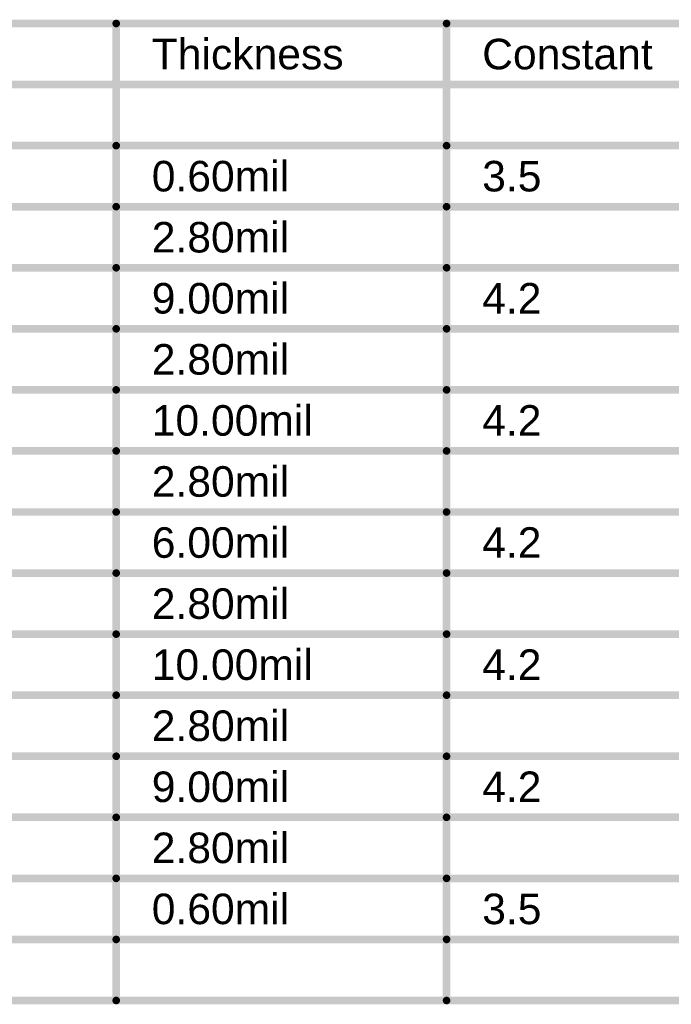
# Model space of a CAD drawing. Header units: inches. Extents: x -0.5 to 15.2, y -1.3 to 8.2.
# Tile 251 of 256: x 8.2 to 9.5, y 3.9 to 5.8. Entities that reach past the tile are written whole.
import ezdxf

# ---------------------------------------------------------------- set-up
doc = ezdxf.new("R2010")
doc.units = ezdxf.units.IN
doc.header["$MEASUREMENT"] = 0
doc.layers.add('M12 Stackup', color=56, linetype='Continuous')
doc.styles.add('Arial', font='txt', dxfattribs={"height": 0.2})

msp = doc.modelspace()

# ---------------------------------------------------------------- linework, layer by layer
at = {"layer": 'M12 Stackup'}
for points in [[(6.1735, 5.792, 0.015, 0.015, 0), (10.7423, 5.792, 0.015, 0.015, 0)], [(8.4029, 3.872, 0.015, 0.015, 0), (8.4029, 5.792, 0.015, 0.015, 0)], [(9.0528, 3.872, 0.015, 0.015, 0), (9.0528, 5.792, 0.015, 0.015, 0)], [(6.1735, 5.672, 0.015, 0.015, 0), (10.7423, 5.672, 0.015, 0.015, 0)], [(7.5431, 5.552, 0.015, 0.015, 0), (8.4029, 5.552, 0.015, 0.015, 0)], [(8.4029, 5.552, 0.015, 0.015, 0), (9.0528, 5.552, 0.015, 0.015, 0)], [(9.0528, 5.552, 0.015, 0.015, 0), (9.6226, 5.552, 0.015, 0.015, 0)], [(7.5431, 5.432, 0.015, 0.015, 0), (8.4029, 5.432, 0.015, 0.015, 0)], [(8.4029, 5.432, 0.015, 0.015, 0), (9.0528, 5.432, 0.015, 0.015, 0)], [(9.0528, 5.432, 0.015, 0.015, 0), (9.6226, 5.432, 0.015, 0.015, 0)], [(7.5431, 5.312, 0.015, 0.015, 0), (8.4029, 5.312, 0.015, 0.015, 0)], [(8.4029, 5.312, 0.015, 0.015, 0), (9.0528, 5.312, 0.015, 0.015, 0)], [(9.0528, 5.312, 0.015, 0.015, 0), (9.6226, 5.312, 0.015, 0.015, 0)], [(7.5431, 5.192, 0.015, 0.015, 0), (8.4029, 5.192, 0.015, 0.015, 0)], [(8.4029, 5.192, 0.015, 0.015, 0), (9.0528, 5.192, 0.015, 0.015, 0)], [(9.0528, 5.192, 0.015, 0.015, 0), (9.6226, 5.192, 0.015, 0.015, 0)], [(7.5431, 5.072, 0.015, 0.015, 0), (8.4029, 5.072, 0.015, 0.015, 0)], [(8.4029, 5.072, 0.015, 0.015, 0), (9.0528, 5.072, 0.015, 0.015, 0)], [(9.0528, 5.072, 0.015, 0.015, 0), (9.6226, 5.072, 0.015, 0.015, 0)], [(7.5431, 4.952, 0.015, 0.015, 0), (8.4029, 4.952, 0.015, 0.015, 0)], [(8.4029, 4.952, 0.015, 0.015, 0), (9.0528, 4.952, 0.015, 0.015, 0)], [(9.0528, 4.952, 0.015, 0.015, 0), (9.6226, 4.952, 0.015, 0.015, 0)], [(7.5431, 4.832, 0.015, 0.015, 0), (8.4029, 4.832, 0.015, 0.015, 0)], [(8.4029, 4.832, 0.015, 0.015, 0), (9.0528, 4.832, 0.015, 0.015, 0)], [(9.0528, 4.832, 0.015, 0.015, 0), (9.6226, 4.832, 0.015, 0.015, 0)], [(7.5431, 4.712, 0.015, 0.015, 0), (8.4029, 4.712, 0.015, 0.015, 0)], [(8.4029, 4.712, 0.015, 0.015, 0), (9.0528, 4.712, 0.015, 0.015, 0)], [(9.0528, 4.712, 0.015, 0.015, 0), (9.6226, 4.712, 0.015, 0.015, 0)], [(7.5431, 4.592, 0.015, 0.015, 0), (8.4029, 4.592, 0.015, 0.015, 0)], [(8.4029, 4.592, 0.015, 0.015, 0), (9.0528, 4.592, 0.015, 0.015, 0)], [(9.0528, 4.592, 0.015, 0.015, 0), (9.6226, 4.592, 0.015, 0.015, 0)], [(7.5431, 4.472, 0.015, 0.015, 0), (8.4029, 4.472, 0.015, 0.015, 0)], [(8.4029, 4.472, 0.015, 0.015, 0), (9.0528, 4.472, 0.015, 0.015, 0)], [(9.0528, 4.472, 0.015, 0.015, 0), (9.6226, 4.472, 0.015, 0.015, 0)], [(7.5431, 4.352, 0.015, 0.015, 0), (8.4029, 4.352, 0.015, 0.015, 0)], [(8.4029, 4.352, 0.015, 0.015, 0), (9.0528, 4.352, 0.015, 0.015, 0)], [(9.0528, 4.352, 0.015, 0.015, 0), (9.6226, 4.352, 0.015, 0.015, 0)], [(7.5431, 4.232, 0.015, 0.015, 0), (8.4029, 4.232, 0.015, 0.015, 0)], [(8.4029, 4.232, 0.015, 0.015, 0), (9.0528, 4.232, 0.015, 0.015, 0)], [(9.0528, 4.232, 0.015, 0.015, 0), (9.6226, 4.232, 0.015, 0.015, 0)], [(7.5431, 4.112, 0.015, 0.015, 0), (8.4029, 4.112, 0.015, 0.015, 0)], [(8.4029, 4.112, 0.015, 0.015, 0), (9.0528, 4.112, 0.015, 0.015, 0)], [(9.0528, 4.112, 0.015, 0.015, 0), (9.6226, 4.112, 0.015, 0.015, 0)], [(7.5431, 3.992, 0.015, 0.015, 0), (8.4029, 3.992, 0.015, 0.015, 0)], [(8.4029, 3.992, 0.015, 0.015, 0), (9.0528, 3.992, 0.015, 0.015, 0)], [(9.0528, 3.992, 0.015, 0.015, 0), (9.6226, 3.992, 0.015, 0.015, 0)], [(7.5431, 3.872, 0.015, 0.015, 0), (8.4029, 3.872, 0.015, 0.015, 0)], [(8.4029, 3.872, 0.015, 0.015, 0), (9.0528, 3.872, 0.015, 0.015, 0)], [(9.0528, 3.872, 0.015, 0.015, 0), (9.6226, 3.872, 0.015, 0.015, 0)]]:
    msp.add_lwpolyline(points, format="xyseb", dxfattribs=at)
for points in [[(8.3992, 5.792, 0.0075, 0.0075, 1), (8.4067, 5.792, 0.0075, 0.0075, 1)], [(9.049, 5.792, 0.0075, 0.0075, 1), (9.0565, 5.792, 0.0075, 0.0075, 1)], [(8.3992, 5.552, 0.0075, 0.0075, 1), (8.4067, 5.552, 0.0075, 0.0075, 1)], [(8.3992, 5.552, 0.0075, 0.0075, 1), (8.4067, 5.552, 0.0075, 0.0075, 1)], [(9.049, 5.552, 0.0075, 0.0075, 1), (9.0565, 5.552, 0.0075, 0.0075, 1)], [(9.049, 5.552, 0.0075, 0.0075, 1), (9.0565, 5.552, 0.0075, 0.0075, 1)], [(8.3992, 5.432, 0.0075, 0.0075, 1), (8.4067, 5.432, 0.0075, 0.0075, 1)], [(8.3992, 5.432, 0.0075, 0.0075, 1), (8.4067, 5.432, 0.0075, 0.0075, 1)], [(9.049, 5.432, 0.0075, 0.0075, 1), (9.0565, 5.432, 0.0075, 0.0075, 1)], [(9.049, 5.432, 0.0075, 0.0075, 1), (9.0565, 5.432, 0.0075, 0.0075, 1)], [(8.3992, 5.312, 0.0075, 0.0075, 1), (8.4067, 5.312, 0.0075, 0.0075, 1)], [(8.3992, 5.312, 0.0075, 0.0075, 1), (8.4067, 5.312, 0.0075, 0.0075, 1)], [(9.049, 5.312, 0.0075, 0.0075, 1), (9.0565, 5.312, 0.0075, 0.0075, 1)], [(9.049, 5.312, 0.0075, 0.0075, 1), (9.0565, 5.312, 0.0075, 0.0075, 1)], [(8.3992, 5.192, 0.0075, 0.0075, 1), (8.4067, 5.192, 0.0075, 0.0075, 1)], [(8.3992, 5.192, 0.0075, 0.0075, 1), (8.4067, 5.192, 0.0075, 0.0075, 1)], [(9.049, 5.192, 0.0075, 0.0075, 1), (9.0565, 5.192, 0.0075, 0.0075, 1)], [(9.049, 5.192, 0.0075, 0.0075, 1), (9.0565, 5.192, 0.0075, 0.0075, 1)], [(8.3992, 5.072, 0.0075, 0.0075, 1), (8.4067, 5.072, 0.0075, 0.0075, 1)], [(8.3992, 5.072, 0.0075, 0.0075, 1), (8.4067, 5.072, 0.0075, 0.0075, 1)], [(9.049, 5.072, 0.0075, 0.0075, 1), (9.0565, 5.072, 0.0075, 0.0075, 1)], [(9.049, 5.072, 0.0075, 0.0075, 1), (9.0565, 5.072, 0.0075, 0.0075, 1)], [(8.3992, 4.952, 0.0075, 0.0075, 1), (8.4067, 4.952, 0.0075, 0.0075, 1)], [(8.3992, 4.952, 0.0075, 0.0075, 1), (8.4067, 4.952, 0.0075, 0.0075, 1)], [(9.049, 4.952, 0.0075, 0.0075, 1), (9.0565, 4.952, 0.0075, 0.0075, 1)], [(9.049, 4.952, 0.0075, 0.0075, 1), (9.0565, 4.952, 0.0075, 0.0075, 1)], [(8.3992, 4.832, 0.0075, 0.0075, 1), (8.4067, 4.832, 0.0075, 0.0075, 1)], [(8.3992, 4.832, 0.0075, 0.0075, 1), (8.4067, 4.832, 0.0075, 0.0075, 1)], [(9.049, 4.832, 0.0075, 0.0075, 1), (9.0565, 4.832, 0.0075, 0.0075, 1)], [(9.049, 4.832, 0.0075, 0.0075, 1), (9.0565, 4.832, 0.0075, 0.0075, 1)], [(8.3992, 4.712, 0.0075, 0.0075, 1), (8.4067, 4.712, 0.0075, 0.0075, 1)], [(8.3992, 4.712, 0.0075, 0.0075, 1), (8.4067, 4.712, 0.0075, 0.0075, 1)], [(9.049, 4.712, 0.0075, 0.0075, 1), (9.0565, 4.712, 0.0075, 0.0075, 1)], [(9.049, 4.712, 0.0075, 0.0075, 1), (9.0565, 4.712, 0.0075, 0.0075, 1)], [(8.3992, 4.592, 0.0075, 0.0075, 1), (8.4067, 4.592, 0.0075, 0.0075, 1)], [(8.3992, 4.592, 0.0075, 0.0075, 1), (8.4067, 4.592, 0.0075, 0.0075, 1)], [(9.049, 4.592, 0.0075, 0.0075, 1), (9.0565, 4.592, 0.0075, 0.0075, 1)], [(9.049, 4.592, 0.0075, 0.0075, 1), (9.0565, 4.592, 0.0075, 0.0075, 1)], [(8.3992, 4.472, 0.0075, 0.0075, 1), (8.4067, 4.472, 0.0075, 0.0075, 1)], [(8.3992, 4.472, 0.0075, 0.0075, 1), (8.4067, 4.472, 0.0075, 0.0075, 1)], [(9.049, 4.472, 0.0075, 0.0075, 1), (9.0565, 4.472, 0.0075, 0.0075, 1)], [(9.049, 4.472, 0.0075, 0.0075, 1), (9.0565, 4.472, 0.0075, 0.0075, 1)], [(8.3992, 4.352, 0.0075, 0.0075, 1), (8.4067, 4.352, 0.0075, 0.0075, 1)], [(8.3992, 4.352, 0.0075, 0.0075, 1), (8.4067, 4.352, 0.0075, 0.0075, 1)], [(9.049, 4.352, 0.0075, 0.0075, 1), (9.0565, 4.352, 0.0075, 0.0075, 1)], [(9.049, 4.352, 0.0075, 0.0075, 1), (9.0565, 4.352, 0.0075, 0.0075, 1)], [(8.3992, 4.232, 0.0075, 0.0075, 1), (8.4067, 4.232, 0.0075, 0.0075, 1)], [(8.3992, 4.232, 0.0075, 0.0075, 1), (8.4067, 4.232, 0.0075, 0.0075, 1)], [(9.049, 4.232, 0.0075, 0.0075, 1), (9.0565, 4.232, 0.0075, 0.0075, 1)], [(9.049, 4.232, 0.0075, 0.0075, 1), (9.0565, 4.232, 0.0075, 0.0075, 1)], [(8.3992, 4.112, 0.0075, 0.0075, 1), (8.4067, 4.112, 0.0075, 0.0075, 1)], [(8.3992, 4.112, 0.0075, 0.0075, 1), (8.4067, 4.112, 0.0075, 0.0075, 1)], [(9.049, 4.112, 0.0075, 0.0075, 1), (9.0565, 4.112, 0.0075, 0.0075, 1)], [(9.049, 4.112, 0.0075, 0.0075, 1), (9.0565, 4.112, 0.0075, 0.0075, 1)], [(8.3992, 3.992, 0.0075, 0.0075, 1), (8.4067, 3.992, 0.0075, 0.0075, 1)], [(8.3992, 3.992, 0.0075, 0.0075, 1), (8.4067, 3.992, 0.0075, 0.0075, 1)], [(9.049, 3.992, 0.0075, 0.0075, 1), (9.0565, 3.992, 0.0075, 0.0075, 1)], [(9.049, 3.992, 0.0075, 0.0075, 1), (9.0565, 3.992, 0.0075, 0.0075, 1)], [(8.3992, 3.872, 0.0075, 0.0075, 1), (8.4067, 3.872, 0.0075, 0.0075, 1)], [(8.3992, 3.872, 0.0075, 0.0075, 1), (8.4067, 3.872, 0.0075, 0.0075, 1)], [(8.3992, 3.872, 0.0075, 0.0075, 1), (8.4067, 3.872, 0.0075, 0.0075, 1)], [(9.049, 3.872, 0.0075, 0.0075, 1), (9.0565, 3.872, 0.0075, 0.0075, 1)], [(9.049, 3.872, 0.0075, 0.0075, 1), (9.0565, 3.872, 0.0075, 0.0075, 1)], [(9.049, 3.872, 0.0075, 0.0075, 1), (9.0565, 3.872, 0.0075, 0.0075, 1)]]:
    msp.add_lwpolyline(points, format="xyseb", close=True, dxfattribs=at)

# ---------------------------------------------------------------- texts
at = {"layer": 'M12 Stackup', "style": 'Arial'}
for s, p in [('Thickness', (8.4729, 5.702)), ('Constant', (9.1228, 5.702)), ('0.60mil', (8.4729, 5.462)), ('3.5', (9.1228, 5.462)), ('2.80mil', (8.4729, 5.342)), ('9.00mil', (8.4729, 5.222)), ('4.2', (9.1228, 5.222)), ('2.80mil', (8.4729, 5.102)), ('10.00mil', (8.4729, 4.982)), ('4.2', (9.1228, 4.982)), ('2.80mil', (8.4729, 4.862)), ('6.00mil', (8.4729, 4.742)), ('4.2', (9.1228, 4.742)), ('2.80mil', (8.4729, 4.622)), ('10.00mil', (8.4729, 4.502)), ('4.2', (9.1228, 4.502)), ('2.80mil', (8.4729, 4.382)), ('9.00mil', (8.4729, 4.262)), ('4.2', (9.1228, 4.262)), ('2.80mil', (8.4729, 4.142)), ('0.60mil', (8.4729, 4.022)), ('3.5', (9.1228, 4.022))]:
    msp.add_text(s, height=0.06, dxfattribs=at).set_placement(p)

doc.saveas('drawing.dxf')
